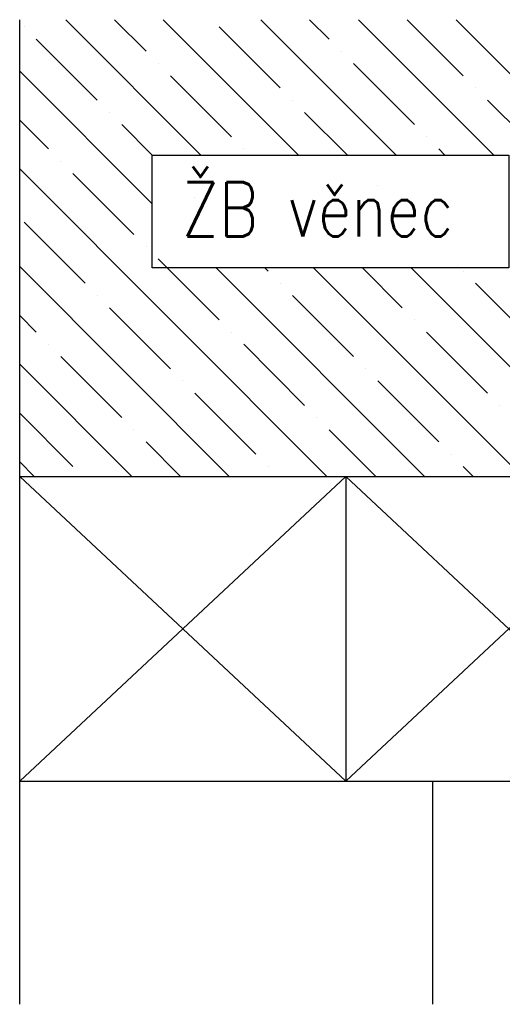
# Model space of a CAD drawing. Header units: millimetres. Extents: x -637441 to -130928, y -380379 to -53767.
# Tile 174 of 193: x -354184 to -353074, y -156638 to -154375. Entities that reach past the tile are written whole.
import ezdxf

# ---------------------------------------------------------------- set-up
doc = ezdxf.new("R2010")
doc.units = ezdxf.units.MM
doc.header["$LTSCALE"] = 10
doc.layers.add('CKTEXTY_MALE', color=7, linetype='Continuous', lineweight=25)
doc.layers.add('MB-kreskowanie', color=8, linetype='Continuous', lineweight=5)
for name, color, linetype in [('Okna-Dveře', 7, 'Continuous'), ('SLABĚ', 7, 'Continuous'), ('ZDIVO', 6, 'Continuous')]:
    doc.layers.add(name, color=color, linetype=linetype)
doc.styles.get("Standard").update_dxf_attribs({"font": 'simplex.shx', "width": 0.8})

msp = doc.modelspace()

# ---------------------------------------------------------------- linework, layer by layer
at = {"layer": 'CKTEXTY_MALE', "color": 6}
msp.add_line((-354184.083, -156124.963), (-354184.083, -154374.963), dxfattribs=at)
at = {"layer": 'CKTEXTY_MALE', "color": 7}
msp.add_lwpolyline([(-353879.221, -154686.209), (-353058.821, -154686.209), (-353058.821, -154945.343), (-353879.221, -154945.343)], close=True, dxfattribs=at)
at = {"layer": 'MB-kreskowanie', "color": 7, "linetype": 'ByBlock'}
for p, q in [((-354078.212, -154374.965), (-353766.968, -154686.209)), ((-353965.959, -154374.965), (-353893.253, -154447.671)), ((-353853.706, -154374.965), (-353542.462, -154686.209)), ((-353629.199, -154374.965), (-353317.955, -154686.209)), ((-353516.946, -154374.965), (-353472.304, -154419.608)), ((-353404.693, -154374.965), (-353093.449, -154686.209)), ((-353292.44, -154374.965), (-353163.607, -154503.797)), ((-353180.186, -154374.965), (-352684.081, -154871.07)), ((-354173.886, -154391.544), (-354173.886, -154391.544)), ((-353724.873, -154391.544), (-353584.557, -154531.861)), ((-354145.823, -154419.608), (-354005.506, -154559.924)), ((-353444.24, -154447.671), (-353444.24, -154447.671)), ((-353865.19, -154475.734), (-353865.19, -154475.734)), ((-353416.177, -154475.734), (-353275.86, -154616.051)), ((-354184.083, -154493.601), (-353879.221, -154798.462)), ((-353837.126, -154503.797), (-353696.81, -154644.114)), ((-353135.544, -154531.861), (-353135.544, -154531.861)), ((-353556.493, -154559.924), (-353556.493, -154559.924)), ((-353107.481, -154559.924), (-352967.164, -154700.241)), ((-353977.443, -154587.987), (-353977.443, -154587.987)), ((-353528.43, -154587.987), (-353430.209, -154686.209)), ((-354184.083, -154605.854), (-354117.759, -154672.177)), ((-353949.38, -154616.051), (-353879.221, -154686.209)), ((-353247.797, -154644.114), (-353247.797, -154644.114)), ((-353668.747, -154672.177), (-353668.747, -154672.177)), ((-353219.734, -154672.177), (-353205.702, -154686.209)), ((-354089.696, -154700.241), (-354089.696, -154700.241)), ((-354184.083, -154718.107), (-353477.226, -155424.963)), ((-354061.633, -154728.304), (-353921.316, -154868.62)), ((-353360.05, -154756.367), (-353360.05, -154756.367)), ((-353781, -154784.43), (-353781, -154784.43)), ((-354173.886, -154840.557), (-354033.57, -154980.874)), ((-353472.304, -154868.62), (-353472.304, -154868.62)), ((-353893.253, -154896.684), (-353893.253, -154896.684)), ((-354184.083, -154942.613), (-353701.733, -155424.963)), ((-353865.19, -154924.747), (-353724.873, -155065.063)), ((-353732.34, -154945.343), (-353252.72, -155424.963)), ((-353620.087, -154945.343), (-353612.62, -154952.81)), ((-353507.834, -154945.343), (-353028.214, -155424.963)), ((-353395.581, -154945.343), (-353303.924, -155037)), ((-353283.328, -154945.343), (-352803.707, -155424.963)), ((-353163.607, -154952.81), (-353163.607, -154952.81)), ((-353584.557, -154980.874), (-353584.557, -154980.874)), ((-353135.544, -154980.874), (-352995.227, -155121.19)), ((-354005.506, -155008.937), (-354005.506, -155008.937)), ((-353556.493, -155008.937), (-353416.177, -155149.253)), ((-354184.083, -155054.867), (-354145.823, -155093.127)), ((-353977.443, -155037), (-353837.126, -155177.317)), ((-353275.86, -155065.063), (-353275.86, -155065.063)), ((-353696.81, -155093.127), (-353696.81, -155093.127)), ((-353247.797, -155093.127), (-353107.481, -155233.443)), ((-354117.759, -155121.19), (-354117.759, -155121.19)), ((-353668.747, -155121.19), (-353528.43, -155261.507)), ((-354184.083, -155167.12), (-353926.239, -155424.963)), ((-354089.696, -155149.253), (-353949.38, -155289.57)), ((-353388.114, -155177.317), (-353388.114, -155177.317)), ((-353809.063, -155205.38), (-353809.063, -155205.38)), ((-353360.05, -155205.38), (-353219.734, -155345.696)), ((-353781, -155233.443), (-353640.683, -155373.76)), ((-354184.083, -155279.373), (-354061.633, -155401.823)), ((-353079.417, -155261.507), (-353079.417, -155261.507)), ((-353500.367, -155289.57), (-353500.367, -155289.57)), ((-353921.316, -155317.633), (-353921.316, -155317.633)), ((-353472.304, -155317.633), (-353364.973, -155424.963)), ((-353893.253, -155345.696), (-353813.986, -155424.963)), ((-353191.671, -155373.76), (-353191.671, -155373.76)), ((-354184.083, -155391.626), (-354150.746, -155424.963)), ((-353612.62, -155401.823), (-353612.62, -155401.823)), ((-353163.607, -155401.823), (-353140.467, -155424.963))]:
    msp.add_line(p, q, dxfattribs=at)
at = {"layer": 'Okna-Dveře'}
msp.add_line((-353234.083, -156124.963), (-353234.083, -156638.247), dxfattribs=at)
at = {"layer": 'SLABĚ', "color": 6}
for p, q in [((-354184.083, -156124.963), (-353434.083, -155424.963)), ((-354184.083, -155424.963), (-352684.083, -155424.963)), ((-354184.083, -155424.963), (-353434.083, -156124.963)), ((-353434.083, -156124.963), (-352684.083, -155424.963)), ((-353434.083, -155424.963), (-353434.083, -156124.963)), ((-353434.083, -155424.963), (-352684.083, -156124.963))]:
    msp.add_line(p, q, dxfattribs=at)
at = {"layer": 'SLABĚ'}
msp.add_line((-354184.083, -156638.247), (-354184.083, -156124.963), dxfattribs=at)
msp.add_line((-354184.083, -156638.247), (-354184.083, -156124.963), dxfattribs=at)
at = {"layer": 'ZDIVO', "color": 6}
msp.add_line((-354184.083, -156124.963), (-352684.083, -156124.963), dxfattribs=at)

# ---------------------------------------------------------------- texts
at = {"layer": 'CKTEXTY_MALE', "color": 7, "width": 0.8}
msp.add_text('ŽB věnec', height=125, dxfattribs=at).set_placement((-353811.065, -154873.099))

doc.saveas('drawing.dxf')
